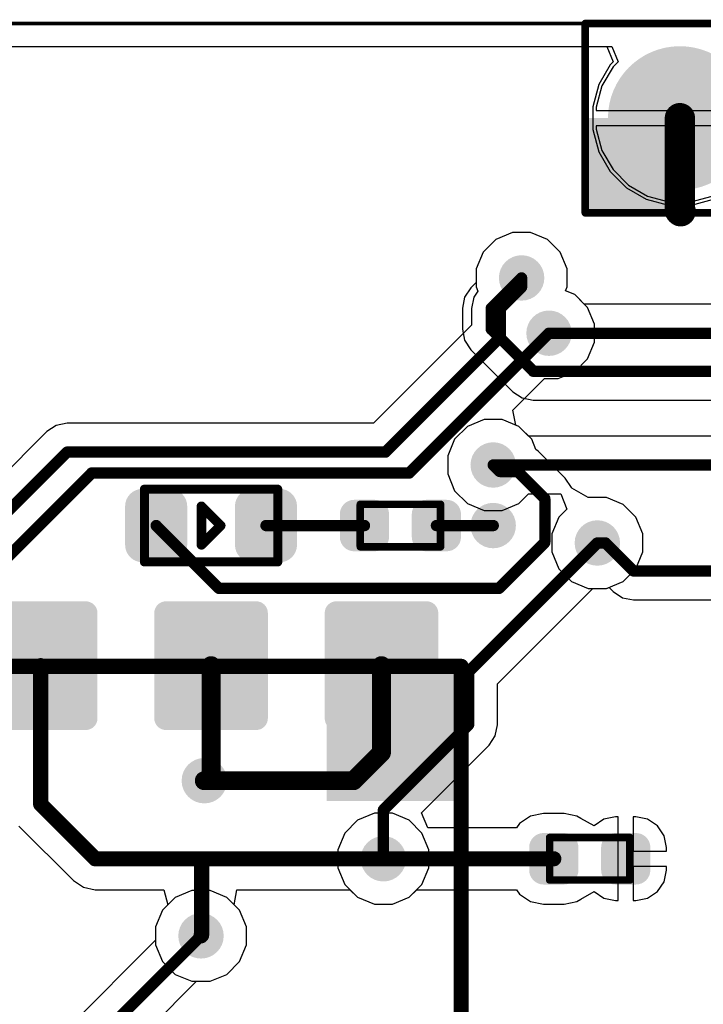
# Model space of a CAD drawing. Header units: inches. Extents: x 0 to 41, y 0 to 25.4.
# Tile 4 of 16: x 8 to 17, y 12.4 to 25.4. Entities that reach past the tile are written whole.
import ezdxf

# ---------------------------------------------------------------- set-up
doc = ezdxf.new("R2010")
doc.units = ezdxf.units.IN
for name, color, linetype in [('Board', 56, 'Continuous'), ('BOTTOM', 5, 'Continuous'), ('Bottom Solder', 6, 'Continuous'), ('Pad Holes', 156, 'Continuous'), ('TOP', 1, 'Continuous'), ('Top Assembly', 56, 'Continuous'), ('Top Solder', 216, 'Continuous'), ('Via Holes', 16, 'Continuous')]:
    doc.layers.add(name, color=color, linetype=linetype)

# ---------------------------------------------------------------- blocks, each defined once
blk = doc.blocks.new('RES_0402_3764')
at = {"layer": 'TOP'}
h = blk.add_hatch(color=1, dxfattribs=at)
edge = h.paths.add_edge_path()
edge.add_arc((-0.34, -0.15), 0.14, 270, 360)
edge.add_line((-0.2, -0.15), (-0.2, 0.15))
edge.add_arc((-0.34, 0.15), 0.14, 0, 90)
edge.add_line((-0.34, 0.29), (-0.61, 0.29))
edge.add_arc((-0.61, 0.15), 0.14, 90, 180)
edge.add_line((-0.75, 0.15), (-0.75, -0.15))
edge.add_arc((-0.61, -0.15), 0.14, 180, 270)
edge.add_line((-0.61, -0.29), (-0.34, -0.29))
h = blk.add_hatch(color=1, dxfattribs=at)
edge = h.paths.add_edge_path()
edge.add_arc((0.34, 0.15), 0.14, 90, 180)
edge.add_line((0.2, 0.15), (0.2, -0.15))
edge.add_arc((0.34, -0.15), 0.14, 180, 270)
edge.add_line((0.34, -0.29), (0.61, -0.29))
edge.add_arc((0.61, -0.15), 0.14, 270, 360)
edge.add_line((0.75, -0.15), (0.75, 0.15))
edge.add_arc((0.61, 0.15), 0.14, 0, 90)
edge.add_line((0.61, 0.29), (0.34, 0.29))
at = {"layer": 'Top Solder'}
h = blk.add_hatch(color=216, dxfattribs=at)
edge = h.paths.add_edge_path()
edge.add_arc((-0.34, -0.15), 0.19, 270, 360)
edge.add_line((-0.15, -0.15), (-0.15, 0.15))
edge.add_arc((-0.34, 0.15), 0.19, 0, 90)
edge.add_line((-0.34, 0.34), (-0.61, 0.34))
edge.add_arc((-0.61, 0.15), 0.19, 90, 180)
edge.add_line((-0.8, 0.15), (-0.8, -0.15))
edge.add_arc((-0.61, -0.15), 0.19, 180, 270)
edge.add_line((-0.61, -0.34), (-0.34, -0.34))
h = blk.add_hatch(color=216, dxfattribs=at)
edge = h.paths.add_edge_path()
edge.add_arc((0.34, 0.15), 0.19, 90, 180)
edge.add_line((0.15, 0.15), (0.15, -0.15))
edge.add_arc((0.34, -0.15), 0.19, 180, 270)
edge.add_line((0.34, -0.34), (0.61, -0.34))
edge.add_arc((0.61, -0.15), 0.19, 270, 360)
edge.add_line((0.8, -0.15), (0.8, 0.15))
edge.add_arc((0.61, 0.15), 0.19, 0, 90)
edge.add_line((0.61, 0.34), (0.34, 0.34))
at = {"layer": 'Top Assembly', "const_width": 0.1}
for points in [[(-0.53, -0.28), (-0.53, 0.28)], [(-0.53, 0.28), (0.53, 0.28)], [(0.53, -0.28), (0.53, 0.28)], [(-0.53, -0.28), (0.53, -0.28)]]:
    blk.add_lwpolyline(points, dxfattribs=at)
at = {"layer": 'Top Assembly', "const_width": 0.05}
for points in [[(-0.555, 0.28, 1), (-0.505, 0.28, 1)], [(-0.555, 0.28, 1), (-0.505, 0.28, 1)], [(0.505, 0.28, 1), (0.555, 0.28, 1)], [(0.505, 0.28, 1), (0.555, 0.28, 1)], [(-0.555, -0.28, 1), (-0.505, -0.28, 1)], [(-0.555, -0.28, 1), (-0.505, -0.28, 1)], [(0.505, -0.28, 1), (0.555, -0.28, 1)], [(0.505, -0.28, 1), (0.555, -0.28, 1)]]:
    blk.add_lwpolyline(points, format="xyb", close=True, dxfattribs=at)
blk = doc.blocks.new('PIN_HEADER_2_54___VERT__1_4POS_F_________1_3800')
at = {"layer": 'BOTTOM'}
h = blk.add_hatch(color=5, dxfattribs=at)
edge = h.paths.add_edge_path()
edge.add_arc((-3.81, 0), 0.85, 0, 360)
h = blk.add_hatch(color=5, dxfattribs=at)
edge = h.paths.add_edge_path()
edge.add_arc((-1.27, 0), 0.85, 0, 360)
h = blk.add_hatch(color=5, dxfattribs=at)
edge = h.paths.add_edge_path()
edge.add_arc((1.27, 0), 0.85, 0, 360)
h = blk.add_hatch(color=5, dxfattribs=at)
edge = h.paths.add_edge_path()
edge.add_arc((3.81, 0), 0.85, 0, 360)
at = {"layer": 'Bottom Solder'}
h = blk.add_hatch(color=6, dxfattribs=at)
edge = h.paths.add_edge_path()
edge.add_arc((-3.81, 0), 0.95, 0, 360)
h = blk.add_hatch(color=6, dxfattribs=at)
edge = h.paths.add_edge_path()
edge.add_arc((-1.27, 0), 0.95, 0, 360)
h = blk.add_hatch(color=6, dxfattribs=at)
edge = h.paths.add_edge_path()
edge.add_arc((1.27, 0), 0.95, 0, 360)
h = blk.add_hatch(color=6, dxfattribs=at)
edge = h.paths.add_edge_path()
edge.add_arc((3.81, 0), 0.95, 0, 360)
at = {"layer": 'Pad Holes'}
h = blk.add_hatch(color=7, dxfattribs=at)
edge = h.paths.add_edge_path()
edge.add_arc((-3.81, 0), 0.5, 0, 360)
h = blk.add_hatch(color=7, dxfattribs=at)
edge = h.paths.add_edge_path()
edge.add_arc((-1.27, 0), 0.5, 0, 360)
h = blk.add_hatch(color=7, dxfattribs=at)
edge = h.paths.add_edge_path()
edge.add_arc((1.27, 0), 0.5, 0, 360)
h = blk.add_hatch(color=7, dxfattribs=at)
edge = h.paths.add_edge_path()
edge.add_arc((3.81, 0), 0.5, 0, 360)
at = {"layer": 'TOP'}
h = blk.add_hatch(color=1, dxfattribs=at)
edge = h.paths.add_edge_path()
edge.add_arc((-3.81, 0), 0.85, 0, 360)
h = blk.add_hatch(color=1, dxfattribs=at)
edge = h.paths.add_edge_path()
edge.add_arc((-1.27, 0), 0.85, 0, 360)
h = blk.add_hatch(color=1, dxfattribs=at)
edge = h.paths.add_edge_path()
edge.add_arc((1.27, 0), 0.85, 0, 360)
h = blk.add_hatch(color=1, dxfattribs=at)
edge = h.paths.add_edge_path()
edge.add_arc((3.81, 0), 0.85, 0, 360)
at = {"layer": 'Top Assembly'}
blk.add_hatch(color=56, dxfattribs=at).paths.add_polyline_path([(-5.06, -1.25), (-3.81, -1.25), (-3.81, 0), (-5.06, 0)])
at = {"layer": 'Top Solder'}
h = blk.add_hatch(color=216, dxfattribs=at)
edge = h.paths.add_edge_path()
edge.add_arc((-3.81, 0), 0.95, 0, 360)
h = blk.add_hatch(color=216, dxfattribs=at)
edge = h.paths.add_edge_path()
edge.add_arc((-1.27, 0), 0.95, 0, 360)
h = blk.add_hatch(color=216, dxfattribs=at)
edge = h.paths.add_edge_path()
edge.add_arc((1.27, 0), 0.95, 0, 360)
h = blk.add_hatch(color=216, dxfattribs=at)
edge = h.paths.add_edge_path()
edge.add_arc((3.81, 0), 0.95, 0, 360)
at = {"layer": 'Top Assembly', "const_width": 0.1}
for points in [[(-5.06, -1.25), (-5.06, 1.25)], [(-5.06, 1.25), (5.06, 1.25)], [(5.06, -1.25), (5.06, 1.25)], [(-5.06, -1.25), (5.06, -1.25)]]:
    blk.add_lwpolyline(points, dxfattribs=at)
at = {"layer": 'Top Assembly', "const_width": 0.05}
for points in [[(-5.085, 1.25, 1), (-5.035, 1.25, 1)], [(-5.085, 1.25, 1), (-5.035, 1.25, 1)], [(5.035, 1.25, 1), (5.085, 1.25, 1)], [(5.035, 1.25, 1), (5.085, 1.25, 1)], [(-5.085, -1.25, 1), (-5.035, -1.25, 1)], [(-5.085, -1.25, 1), (-5.035, -1.25, 1)], [(5.035, -1.25, 1), (5.085, -1.25, 1)], [(5.035, -1.25, 1), (5.085, -1.25, 1)]]:
    blk.add_lwpolyline(points, format="xyb", close=True, dxfattribs=at)
blk = doc.blocks.new('RES_0402_3804')
at = {"layer": 'TOP'}
h = blk.add_hatch(color=1, dxfattribs=at)
edge = h.paths.add_edge_path()
edge.add_arc((-0.34, -0.15), 0.14, 270, 360)
edge.add_line((-0.2, -0.15), (-0.2, 0.15))
edge.add_arc((-0.34, 0.15), 0.14, 0, 90)
edge.add_line((-0.34, 0.29), (-0.61, 0.29))
edge.add_arc((-0.61, 0.15), 0.14, 90, 180)
edge.add_line((-0.75, 0.15), (-0.75, -0.15))
edge.add_arc((-0.61, -0.15), 0.14, 180, 270)
edge.add_line((-0.61, -0.29), (-0.34, -0.29))
h = blk.add_hatch(color=1, dxfattribs=at)
edge = h.paths.add_edge_path()
edge.add_arc((0.34, 0.15), 0.14, 90, 180)
edge.add_line((0.2, 0.15), (0.2, -0.15))
edge.add_arc((0.34, -0.15), 0.14, 180, 270)
edge.add_line((0.34, -0.29), (0.61, -0.29))
edge.add_arc((0.61, -0.15), 0.14, 270, 360)
edge.add_line((0.75, -0.15), (0.75, 0.15))
edge.add_arc((0.61, 0.15), 0.14, 0, 90)
edge.add_line((0.61, 0.29), (0.34, 0.29))
at = {"layer": 'Top Solder'}
h = blk.add_hatch(color=216, dxfattribs=at)
edge = h.paths.add_edge_path()
edge.add_arc((-0.34, -0.15), 0.19, 270, 360)
edge.add_line((-0.15, -0.15), (-0.15, 0.15))
edge.add_arc((-0.34, 0.15), 0.19, 0, 90)
edge.add_line((-0.34, 0.34), (-0.61, 0.34))
edge.add_arc((-0.61, 0.15), 0.19, 90, 180)
edge.add_line((-0.8, 0.15), (-0.8, -0.15))
edge.add_arc((-0.61, -0.15), 0.19, 180, 270)
edge.add_line((-0.61, -0.34), (-0.34, -0.34))
h = blk.add_hatch(color=216, dxfattribs=at)
edge = h.paths.add_edge_path()
edge.add_arc((0.34, 0.15), 0.19, 90, 180)
edge.add_line((0.15, 0.15), (0.15, -0.15))
edge.add_arc((0.34, -0.15), 0.19, 180, 270)
edge.add_line((0.34, -0.34), (0.61, -0.34))
edge.add_arc((0.61, -0.15), 0.19, 270, 360)
edge.add_line((0.8, -0.15), (0.8, 0.15))
edge.add_arc((0.61, 0.15), 0.19, 0, 90)
edge.add_line((0.61, 0.34), (0.34, 0.34))
at = {"layer": 'Top Assembly', "const_width": 0.1}
for points in [[(0.53, 0.28), (-0.53, 0.28)], [(-0.53, 0.28), (-0.53, -0.28)], [(0.53, 0.28), (0.53, -0.28)], [(0.53, -0.28), (-0.53, -0.28)]]:
    blk.add_lwpolyline(points, dxfattribs=at)
at = {"layer": 'Top Assembly', "const_width": 0.05}
for points in [[(-0.555, 0.28, 1), (-0.505, 0.28, 1)], [(-0.555, 0.28, 1), (-0.505, 0.28, 1)], [(0.505, 0.28, 1), (0.555, 0.28, 1)], [(0.505, 0.28, 1), (0.555, 0.28, 1)], [(-0.555, -0.28, 1), (-0.505, -0.28, 1)], [(-0.555, -0.28, 1), (-0.505, -0.28, 1)], [(0.505, -0.28, 1), (0.555, -0.28, 1)], [(0.505, -0.28, 1), (0.555, -0.28, 1)]]:
    blk.add_lwpolyline(points, format="xyb", close=True, dxfattribs=at)
blk = doc.blocks.new('LEDC1608X80N_AK_3805')
at = {"layer": 'TOP'}
h = blk.add_hatch(color=1, dxfattribs=at)
edge = h.paths.add_edge_path()
edge.add_arc((-0.545, -0.255), 0.18, 270, 360)
edge.add_line((-0.365, -0.255), (-0.365, 0.255))
edge.add_arc((-0.545, 0.255), 0.18, 0, 90)
edge.add_line((-0.545, 0.435), (-0.905, 0.435))
edge.add_arc((-0.905, 0.255), 0.18, 90, 180)
edge.add_line((-1.085, 0.255), (-1.085, -0.255))
edge.add_arc((-0.905, -0.255), 0.18, 180, 270)
edge.add_line((-0.905, -0.435), (-0.545, -0.435))
h = blk.add_hatch(color=1, dxfattribs=at)
edge = h.paths.add_edge_path()
edge.add_arc((0.545, 0.255), 0.18, 90, 180)
edge.add_line((0.365, 0.255), (0.365, -0.255))
edge.add_arc((0.545, -0.255), 0.18, 180, 270)
edge.add_line((0.545, -0.435), (0.905, -0.435))
edge.add_arc((0.905, -0.255), 0.18, 270, 360)
edge.add_line((1.085, -0.255), (1.085, 0.255))
edge.add_arc((0.905, 0.255), 0.18, 0, 90)
edge.add_line((0.905, 0.435), (0.545, 0.435))
at = {"layer": 'Top Solder'}
h = blk.add_hatch(color=216, dxfattribs=at)
edge = h.paths.add_edge_path()
edge.add_arc((-0.545, -0.255), 0.23, 270, 360)
edge.add_line((-0.315, -0.255), (-0.315, 0.255))
edge.add_arc((-0.545, 0.255), 0.23, 0, 90)
edge.add_line((-0.545, 0.485), (-0.905, 0.485))
edge.add_arc((-0.905, 0.255), 0.23, 90, 180)
edge.add_line((-1.135, 0.255), (-1.135, -0.255))
edge.add_arc((-0.905, -0.255), 0.23, 180, 270)
edge.add_line((-0.905, -0.485), (-0.545, -0.485))
h = blk.add_hatch(color=216, dxfattribs=at)
edge = h.paths.add_edge_path()
edge.add_arc((0.545, 0.255), 0.23, 90, 180)
edge.add_line((0.315, 0.255), (0.315, -0.255))
edge.add_arc((0.545, -0.255), 0.23, 180, 270)
edge.add_line((0.545, -0.485), (0.905, -0.485))
edge.add_arc((0.905, -0.255), 0.23, 270, 360)
edge.add_line((1.135, -0.255), (1.135, 0.255))
edge.add_arc((0.905, 0.255), 0.23, 0, 90)
edge.add_line((0.905, 0.485), (0.545, 0.485))
at = {"layer": 'Top Assembly'}
for points, const_width in [([(-0.88, 0.48), (-0.88, -0.48)], 0.12), ([(0.88, 0.48), (-0.88, 0.48)], 0.12), ([(0.88, 0.48), (0.88, -0.48)], 0.12), ([(0.127, 0.254), (-0.127, 0)], 0.127), ([(0.127, 0.254), (0.127, -0.254)], 0.127), ([(0.127, -0.254), (-0.127, 0)], 0.127), ([(0.88, -0.48), (-0.88, -0.48)], 0.12)]:
    blk.add_lwpolyline(points, dxfattribs=dict(at, const_width=const_width))
for points, const_width in [([(-0.91, 0.48, 1), (-0.85, 0.48, 1)], 0.06), ([(-0.91, 0.48, 1), (-0.85, 0.48, 1)], 0.06), ([(0.85, 0.48, 1), (0.91, 0.48, 1)], 0.06), ([(0.85, 0.48, 1), (0.91, 0.48, 1)], 0.06), ([(0.095, 0.254, 1), (0.159, 0.254, 1)], 0.0635), ([(0.095, 0.254, 1), (0.159, 0.254, 1)], 0.0635), ([(-0.159, 0, 1), (-0.095, 0, 1)], 0.0635), ([(-0.159, 0, 1), (-0.095, 0, 1)], 0.0635), ([(0.095, -0.254, 1), (0.159, -0.254, 1)], 0.0635), ([(0.095, -0.254, 1), (0.159, -0.254, 1)], 0.0635), ([(-0.91, -0.48, 1), (-0.85, -0.48, 1)], 0.06), ([(-0.91, -0.48, 1), (-0.85, -0.48, 1)], 0.06), ([(0.85, -0.48, 1), (0.91, -0.48, 1)], 0.06), ([(0.85, -0.48, 1), (0.91, -0.48, 1)], 0.06)]:
    blk.add_lwpolyline(points, format="xyb", close=True, dxfattribs=dict(at, const_width=const_width))
blk = doc.blocks.new('TS42_3806')
at = {"layer": 'TOP'}
h = blk.add_hatch(color=1, dxfattribs=at)
edge = h.paths.add_edge_path()
edge.add_arc((-3.505, 1.655), 0.105, 270, 360)
edge.add_line((-3.4, 1.655), (-3.4, 2.845))
edge.add_arc((-3.505, 2.845), 0.105, 0, 90)
edge.add_line((-3.505, 2.95), (-4.895, 2.95))
edge.add_arc((-4.895, 2.845), 0.105, 90, 180)
edge.add_line((-5, 2.845), (-5, 1.655))
edge.add_arc((-4.895, 1.655), 0.105, 180, 270)
edge.add_line((-4.895, 1.55), (-3.505, 1.55))
h = blk.add_hatch(color=1, dxfattribs=at)
edge = h.paths.add_edge_path()
edge.add_arc((4.895, 1.655), 0.105, 270, 360)
edge.add_line((5, 1.655), (5, 2.845))
edge.add_arc((4.895, 2.845), 0.105, 0, 90)
edge.add_line((4.895, 2.95), (3.505, 2.95))
edge.add_arc((3.505, 2.845), 0.105, 90, 180)
edge.add_line((3.4, 2.845), (3.4, 1.655))
edge.add_arc((3.505, 1.655), 0.105, 180, 270)
edge.add_line((3.505, 1.55), (4.895, 1.55))
h = blk.add_hatch(color=1, dxfattribs=at)
edge = h.paths.add_edge_path()
edge.add_arc((4.895, -0.595), 0.105, 270, 360)
edge.add_line((5, -0.595), (5, 0.595))
edge.add_arc((4.895, 0.595), 0.105, 0, 90)
edge.add_line((4.895, 0.7), (3.505, 0.7))
edge.add_arc((3.505, 0.595), 0.105, 90, 180)
edge.add_line((3.4, 0.595), (3.4, -0.595))
edge.add_arc((3.505, -0.595), 0.105, 180, 270)
edge.add_line((3.505, -0.7), (4.895, -0.7))
h = blk.add_hatch(color=1, dxfattribs=at)
edge = h.paths.add_edge_path()
edge.add_arc((-3.505, -2.845), 0.105, 270, 360)
edge.add_line((-3.4, -2.845), (-3.4, -1.655))
edge.add_arc((-3.505, -1.655), 0.105, 0, 90)
edge.add_line((-3.505, -1.55), (-4.895, -1.55))
edge.add_arc((-4.895, -1.655), 0.105, 90, 180)
edge.add_line((-5, -1.655), (-5, -2.845))
edge.add_arc((-4.895, -2.845), 0.105, 180, 270)
edge.add_line((-4.895, -2.95), (-3.505, -2.95))
h = blk.add_hatch(color=1, dxfattribs=at)
edge = h.paths.add_edge_path()
edge.add_arc((4.895, -2.845), 0.105, 270, 360)
edge.add_line((5, -2.845), (5, -1.655))
edge.add_arc((4.895, -1.655), 0.105, 0, 90)
edge.add_line((4.895, -1.55), (3.505, -1.55))
edge.add_arc((3.505, -1.655), 0.105, 90, 180)
edge.add_line((3.4, -1.655), (3.4, -2.845))
edge.add_arc((3.505, -2.845), 0.105, 180, 270)
edge.add_line((3.505, -2.95), (4.895, -2.95))
at = {"layer": 'Top Assembly'}
blk.add_hatch(color=56, dxfattribs=at).paths.add_polyline_path([(2.412, -3.302), (4.19, -3.302), (4.19, -1.524), (2.412, -1.524)])
at = {"layer": 'Top Solder'}
h = blk.add_hatch(color=216, dxfattribs=at)
edge = h.paths.add_edge_path()
edge.add_arc((-3.505, 1.655), 0.155, 270, 360)
edge.add_line((-3.35, 1.655), (-3.35, 2.845))
edge.add_arc((-3.505, 2.845), 0.155, 0, 90)
edge.add_line((-3.505, 3), (-4.895, 3))
edge.add_arc((-4.895, 2.845), 0.155, 90, 180)
edge.add_line((-5.05, 2.845), (-5.05, 1.655))
edge.add_arc((-4.895, 1.655), 0.155, 180, 270)
edge.add_line((-4.895, 1.5), (-3.505, 1.5))
h = blk.add_hatch(color=216, dxfattribs=at)
edge = h.paths.add_edge_path()
edge.add_arc((4.895, 1.655), 0.155, 270, 360)
edge.add_line((5.05, 1.655), (5.05, 2.845))
edge.add_arc((4.895, 2.845), 0.155, 0, 90)
edge.add_line((4.895, 3), (3.505, 3))
edge.add_arc((3.505, 2.845), 0.155, 90, 180)
edge.add_line((3.35, 2.845), (3.35, 1.655))
edge.add_arc((3.505, 1.655), 0.155, 180, 270)
edge.add_line((3.505, 1.5), (4.895, 1.5))
h = blk.add_hatch(color=216, dxfattribs=at)
edge = h.paths.add_edge_path()
edge.add_arc((4.895, -0.595), 0.155, 270, 360)
edge.add_line((5.05, -0.595), (5.05, 0.595))
edge.add_arc((4.895, 0.595), 0.155, 0, 90)
edge.add_line((4.895, 0.75), (3.505, 0.75))
edge.add_arc((3.505, 0.595), 0.155, 90, 180)
edge.add_line((3.35, 0.595), (3.35, -0.595))
edge.add_arc((3.505, -0.595), 0.155, 180, 270)
edge.add_line((3.505, -0.75), (4.895, -0.75))
h = blk.add_hatch(color=216, dxfattribs=at)
edge = h.paths.add_edge_path()
edge.add_arc((-3.505, -2.845), 0.155, 270, 360)
edge.add_line((-3.35, -2.845), (-3.35, -1.655))
edge.add_arc((-3.505, -1.655), 0.155, 0, 90)
edge.add_line((-3.505, -1.5), (-4.895, -1.5))
edge.add_arc((-4.895, -1.655), 0.155, 90, 180)
edge.add_line((-5.05, -1.655), (-5.05, -2.845))
edge.add_arc((-4.895, -2.845), 0.155, 180, 270)
edge.add_line((-4.895, -3), (-3.505, -3))
h = blk.add_hatch(color=216, dxfattribs=at)
edge = h.paths.add_edge_path()
edge.add_arc((4.895, -2.845), 0.155, 270, 360)
edge.add_line((5.05, -2.845), (5.05, -1.655))
edge.add_arc((4.895, -1.655), 0.155, 0, 90)
edge.add_line((4.895, -1.5), (3.505, -1.5))
edge.add_arc((3.505, -1.655), 0.155, 90, 180)
edge.add_line((3.35, -1.655), (3.35, -2.845))
edge.add_arc((3.505, -2.845), 0.155, 180, 270)
edge.add_line((3.505, -3), (4.895, -3))
at = {"layer": 'Top Assembly', "const_width": 0.2}
for points in [[(-4.191, 3.302), (4.191, 3.302)], [(-4.191, 3.302), (-4.191, -3.302)], [(4.191, 3.302), (4.191, -3.302)], [(-4.191, -3.302), (4.191, -3.302)]]:
    blk.add_lwpolyline(points, dxfattribs=at)
at = {"layer": 'Top Assembly', "const_width": 0.1}
for points in [[(-4.241, 3.302, 1), (-4.141, 3.302, 1)], [(-4.241, 3.302, 1), (-4.141, 3.302, 1)], [(4.141, 3.302, 1), (4.241, 3.302, 1)], [(4.141, 3.302, 1), (4.241, 3.302, 1)], [(-4.241, -3.302, 1), (-4.141, -3.302, 1)], [(-4.241, -3.302, 1), (-4.141, -3.302, 1)], [(4.141, -3.302, 1), (4.241, -3.302, 1)], [(4.141, -3.302, 1), (4.241, -3.302, 1)]]:
    blk.add_lwpolyline(points, format="xyb", close=True, dxfattribs=at)

msp = doc.modelspace()

# ---------------------------------------------------------------- hatches: boundary and pattern name
at = {"layer": 'BOTTOM'}
h = msp.add_hatch(color=5, dxfattribs=at)
edge = h.paths.add_edge_path()
edge.add_arc((14.6, 22), 0.3, 0, 360)
h = msp.add_hatch(color=5, dxfattribs=at)
edge = h.paths.add_edge_path()
edge.add_arc((14.962, 21.27), 0.3, 0, 360)
h = msp.add_hatch(color=5, dxfattribs=at)
edge = h.paths.add_edge_path()
edge.add_arc((14.225, 19.53), 0.3, 0, 360)
h = msp.add_hatch(color=5, dxfattribs=at)
edge = h.paths.add_edge_path()
edge.add_arc((14.225, 18.73), 0.3, 0, 360)
h = msp.add_hatch(color=5, dxfattribs=at)
edge = h.paths.add_edge_path()
edge.add_arc((15.6, 18.5), 0.3, 0, 360)
h = msp.add_hatch(color=5, dxfattribs=at)
edge = h.paths.add_edge_path()
edge.add_arc((10.411, 15.361), 0.3, 0, 360)
h = msp.add_hatch(color=5, dxfattribs=at)
edge = h.paths.add_edge_path()
edge.add_arc((12.775, 14.33), 0.3, 0, 360)
h = msp.add_hatch(color=5, dxfattribs=at)
edge = h.paths.add_edge_path()
edge.add_arc((10.367, 13.312), 0.3, 0, 360)
at = {"layer": 'TOP'}
h = msp.add_hatch(color=1, dxfattribs=at)
edge = h.paths.add_edge_path()
edge.add_arc((14.6, 22), 0.3, 0, 360)
h = msp.add_hatch(color=1, dxfattribs=at)
edge = h.paths.add_edge_path()
edge.add_arc((14.962, 21.27), 0.3, 0, 360)
h = msp.add_hatch(color=1, dxfattribs=at)
edge = h.paths.add_edge_path()
edge.add_arc((14.225, 19.53), 0.3, 0, 360)
h = msp.add_hatch(color=1, dxfattribs=at)
edge = h.paths.add_edge_path()
edge.add_arc((14.225, 18.73), 0.3, 0, 360)
h = msp.add_hatch(color=1, dxfattribs=at)
edge = h.paths.add_edge_path()
edge.add_arc((15.6, 18.5), 0.3, 0, 360)
h = msp.add_hatch(color=1, dxfattribs=at)
edge = h.paths.add_edge_path()
edge.add_arc((10.411, 15.361), 0.3, 0, 360)
h = msp.add_hatch(color=1, dxfattribs=at)
edge = h.paths.add_edge_path()
edge.add_arc((12.775, 14.33), 0.3, 0, 360)
h = msp.add_hatch(color=1, dxfattribs=at)
edge = h.paths.add_edge_path()
edge.add_arc((10.367, 13.312), 0.3, 0, 360)
at = {"layer": 'Via Holes'}
h = msp.add_hatch(color=7, dxfattribs=at)
edge = h.paths.add_edge_path()
edge.add_arc((14.6, 22), 0.15, 0, 360)
h = msp.add_hatch(color=7, dxfattribs=at)
edge = h.paths.add_edge_path()
edge.add_arc((14.962, 21.27), 0.15, 0, 360)
h = msp.add_hatch(color=7, dxfattribs=at)
edge = h.paths.add_edge_path()
edge.add_arc((14.225, 19.53), 0.15, 0, 360)
h = msp.add_hatch(color=7, dxfattribs=at)
edge = h.paths.add_edge_path()
edge.add_arc((14.225, 18.73), 0.15, 0, 360)
h = msp.add_hatch(color=7, dxfattribs=at)
edge = h.paths.add_edge_path()
edge.add_arc((15.6, 18.5), 0.15, 0, 360)
h = msp.add_hatch(color=7, dxfattribs=at)
edge = h.paths.add_edge_path()
edge.add_arc((10.411, 15.361), 0.15, 0, 360)
h = msp.add_hatch(color=7, dxfattribs=at)
edge = h.paths.add_edge_path()
edge.add_arc((12.775, 14.33), 0.15, 0, 360)
h = msp.add_hatch(color=7, dxfattribs=at)
edge = h.paths.add_edge_path()
edge.add_arc((10.367, 13.312), 0.15, 0, 360)

# ---------------------------------------------------------------- linework, layer by layer
at = {"layer": 'Board', "const_width": 0.05}
msp.add_lwpolyline([(4.5, 25.36), (36.5, 25.36)], dxfattribs=at)
at = {"layer": 'BOTTOM'}
for p, q in [((4.5, 25.054), (15.79, 25.054)), ((15.79, 25.054), (15.873, 24.854)), ((15.873, 24.854), (15.807, 24.788)), ((15.807, 24.788), (15.661, 24.536)), ((15.661, 24.536), (15.586, 24.255)), ((15.586, 24.255), (15.586, 24.21)), ((15.586, 24.21), (17.794, 24.21)), ((16.59, 24.01), (15.586, 24.01)), ((15.586, 24.01), (15.586, 23.965)), ((15.586, 23.965), (15.661, 23.684)), ((16.59, 23.006), (16.59, 24.01)), ((17.794, 24.01), (16.79, 24.01)), ((16.79, 24.01), (16.79, 23.006)), ((15.661, 23.684), (15.807, 23.432)), ((15.807, 23.432), (16.012, 23.227)), ((16.012, 23.227), (16.264, 23.081)), ((16.264, 23.081), (16.545, 23.006)), ((16.835, 23.006), (17.116, 23.081)), ((16.545, 23.006), (16.59, 23.006)), ((16.79, 23.006), (16.835, 23.006)), ((14.26, 22.509), (14.091, 22.34)), ((14.481, 22.6), (14.26, 22.509)), ((14.719, 22.6), (14.481, 22.6)), ((14.94, 22.509), (14.719, 22.6)), ((15.109, 22.34), (14.94, 22.509)), ((14.091, 22.34), (14, 22.119)), ((15.2, 22.119), (15.109, 22.34)), ((14, 22.119), (14, 21.941)), ((15.2, 21.881), (15.2, 22.119)), ((13.93, 21.87), (13.847, 21.746)), ((14, 21.941), (13.93, 21.87)), ((15.179, 21.83), (15.2, 21.881)), ((13.847, 21.746), (13.818, 21.6)), ((15.301, 21.779), (15.179, 21.83)), ((15.428, 21.653), (15.301, 21.779)), ((13.818, 21.6), (13.818, 21.322)), ((19.212, 21.653), (15.428, 21.653)), ((13.818, 21.322), (13.847, 21.176)), ((13.847, 21.176), (13.93, 21.052)), ((13.93, 21.052), (14.483, 20.498)), ((14.483, 20.498), (14.607, 20.415)), ((14.607, 20.415), (14.754, 20.386)), ((14.754, 20.386), (19.918, 20.386)), ((13.885, 20.039), (13.716, 19.87)), ((14.106, 20.13), (13.885, 20.039)), ((14.344, 20.13), (14.106, 20.13)), ((14.565, 20.039), (14.344, 20.13)), ((14.691, 19.912), (14.565, 20.039)), ((21.167, 19.912), (14.691, 19.912)), ((13.716, 19.87), (13.625, 19.649)), ((13.625, 19.649), (13.625, 19.411)), ((13.625, 19.411), (13.716, 19.19)), ((13.716, 19.19), (13.885, 19.021)), ((14.565, 19.021), (14.691, 19.148)), ((14.691, 19.148), (15.116, 19.148)), ((15.116, 19.148), (15.199, 18.948)), ((13.885, 19.021), (14.106, 18.93)), ((14.344, 18.93), (14.565, 19.021)), ((14.106, 18.93), (14.344, 18.93)), ((15.199, 18.948), (15.091, 18.84)), ((15.091, 18.84), (15, 18.619)), ((15, 18.619), (15, 18.381)), ((15, 18.381), (15.091, 18.16)), ((15.091, 18.16), (15.26, 17.991)), ((15.26, 17.991), (15.481, 17.9)), ((15.481, 17.9), (15.719, 17.9)), ((15.719, 17.9), (15.754, 17.914)), ((15.754, 17.914), (15.808, 17.86)), ((15.808, 17.86), (15.932, 17.777)), ((15.932, 17.777), (16.079, 17.748)), ((16.079, 17.748), (18.946, 17.748)), ((12.435, 14.839), (12.266, 14.67)), ((12.656, 14.93), (12.435, 14.839)), ((12.894, 14.93), (12.656, 14.93)), ((13.115, 14.839), (12.894, 14.93)), ((13.284, 14.67), (13.115, 14.839)), ((12.266, 14.67), (12.175, 14.449)), ((13.375, 14.449), (13.284, 14.67)), ((12.175, 14.449), (12.175, 14.211)), ((13.375, 14.211), (13.375, 14.449)), ((12.175, 14.211), (12.266, 13.99)), ((13.284, 13.99), (13.375, 14.211)), ((12.266, 13.99), (12.435, 13.821)), ((13.115, 13.821), (13.284, 13.99)), ((10.027, 13.82), (9.859, 13.652)), ((10.248, 13.912), (10.027, 13.82)), ((10.487, 13.912), (10.248, 13.912)), ((10.707, 13.82), (10.487, 13.912)), ((10.876, 13.652), (10.707, 13.82)), ((12.435, 13.821), (12.656, 13.73)), ((12.894, 13.73), (13.115, 13.821)), ((12.656, 13.73), (12.894, 13.73)), ((9.859, 13.652), (9.767, 13.431)), ((10.967, 13.431), (10.876, 13.652)), ((9.767, 13.431), (9.767, 13.253)), ((10.967, 13.192), (10.967, 13.431)), ((9.767, 13.253), (7.984, 11.47)), ((10.876, 12.972), (10.967, 13.192)), ((10.707, 12.803), (10.876, 12.972)), ((10.487, 12.712), (10.707, 12.803)), ((8.637, 11.041), (10.308, 12.712)), ((10.308, 12.712), (10.487, 12.712))]:
    msp.add_line(p, q, dxfattribs=at)
for points, const_width in [([(16.69, 22.89), (16.69, 24.11)], 0.4), ([(16.69, 22.89), (16.7, 22.88)], 0.4), ([(14.2, 21.6), (14.6, 22)], 0.15), ([(14.2, 21.322), (14.2, 21.6)], 0.15), ([(14.2, 21.322), (14.754, 20.768)], 0.15), ([(14.962, 21.27), (19.37, 21.27)], 0.15), ([(14.754, 20.768), (19.918, 20.768)], 0.15), ([(14.225, 19.53), (21.325, 19.53)], 0.15), ([(15.6, 18.5), (15.709, 18.5)], 0.15), ([(15.709, 18.5), (16.079, 18.13)], 0.15), ([(16.079, 18.13), (19.425, 18.13)], 0.15), ([(8.255, 11.199), (10.367, 13.312)], 0.15)]:
    msp.add_lwpolyline(points, dxfattribs=dict(at, const_width=const_width))
for points, const_width in [([(16.59, 24.11, 1), (16.79, 24.11, 1)], 0.2), ([(16.59, 22.89, 1), (16.79, 22.89, 1)], 0.2), ([(16.59, 22.89, 1), (16.79, 22.89, 1)], 0.2), ([(16.6, 22.88, 1), (16.8, 22.88, 1)], 0.2), ([(14.562, 22, 1), (14.637, 22, 1)], 0.075), ([(14.162, 21.6, 1), (14.238, 21.6, 1)], 0.075), ([(14.162, 21.6, 1), (14.238, 21.6, 1)], 0.075), ([(14.162, 21.322, 1), (14.238, 21.322, 1)], 0.075), ([(14.162, 21.322, 1), (14.238, 21.322, 1)], 0.075), ([(14.924, 21.27, 1), (14.999, 21.27, 1)], 0.075), ([(14.716, 20.768, 1), (14.791, 20.768, 1)], 0.075), ([(14.716, 20.768, 1), (14.791, 20.768, 1)], 0.075), ([(14.188, 19.53, 1), (14.263, 19.53, 1)], 0.075), ([(15.562, 18.5, 1), (15.637, 18.5, 1)], 0.075), ([(15.671, 18.5, 1), (15.746, 18.5, 1)], 0.075), ([(15.671, 18.5, 1), (15.746, 18.5, 1)], 0.075), ([(16.041, 18.13, 1), (16.116, 18.13, 1)], 0.075), ([(16.041, 18.13, 1), (16.116, 18.13, 1)], 0.075), ([(10.33, 13.312, 1), (10.405, 13.312, 1)], 0.075)]:
    msp.add_lwpolyline(points, format="xyb", close=True, dxfattribs=dict(at, const_width=const_width))
at = {"layer": 'TOP'}
for p, q in [((4.5, 25.054), (15.725, 25.054)), ((15.725, 25.054), (15.808, 24.854)), ((15.808, 24.854), (15.77, 24.816)), ((15.77, 24.816), (15.618, 24.554)), ((15.618, 24.554), (15.54, 24.261)), ((15.54, 24.261), (15.54, 23.959)), ((15.54, 23.959), (15.618, 23.666)), ((15.618, 23.666), (15.77, 23.404)), ((15.77, 23.404), (15.984, 23.19)), ((15.984, 23.19), (16.246, 23.038)), ((16.246, 23.038), (16.539, 22.96)), ((16.841, 22.96), (17.134, 23.038)), ((16.539, 22.96), (16.841, 22.96)), ((14.26, 22.509), (14.091, 22.34)), ((14.481, 22.6), (14.26, 22.509)), ((14.719, 22.6), (14.481, 22.6)), ((14.94, 22.509), (14.719, 22.6)), ((15.109, 22.34), (14.94, 22.509)), ((14.091, 22.34), (14, 22.119)), ((15.2, 22.119), (15.109, 22.34)), ((14, 22.119), (14, 21.881)), ((15.2, 21.881), (15.2, 22.119)), ((14, 21.881), (14.023, 21.826)), ((15.179, 21.83), (15.2, 21.881)), ((13.968, 21.744), (13.939, 21.597)), ((14.023, 21.826), (13.968, 21.744)), ((15.301, 21.779), (15.179, 21.83)), ((15.47, 21.61), (15.301, 21.779)), ((13.939, 21.597), (13.939, 21.377)), ((15.562, 21.39), (15.47, 21.61)), ((13.939, 21.377), (12.644, 20.082)), ((15.562, 21.151), (15.562, 21.39)), ((15.47, 20.93), (15.562, 21.151)), ((15.301, 20.762), (15.47, 20.93)), ((15.081, 20.67), (15.301, 20.762)), ((14.484, 20.252), (14.902, 20.67)), ((14.902, 20.67), (15.081, 20.67)), ((14.523, 20.056), (14.484, 20.252)), ((8.454, 20.053), (8.33, 19.97)), ((8.6, 20.082), (8.454, 20.053)), ((12.644, 20.082), (8.6, 20.082)), ((14.565, 20.039), (14.523, 20.056)), ((14.734, 19.87), (14.565, 20.039)), ((8.33, 19.97), (7.236, 18.877)), ((14.79, 19.733), (14.734, 19.87)), ((14.819, 19.714), (14.79, 19.733)), ((15.177, 19.356), (14.819, 19.714)), ((15.26, 19.232), (15.177, 19.356)), ((15.261, 19.226), (15.26, 19.232)), ((15.48, 19.1), (15.261, 19.226)), ((15.481, 19.1), (15.48, 19.1)), ((15.719, 19.1), (15.481, 19.1)), ((15.94, 19.009), (15.719, 19.1)), ((16.109, 18.84), (15.94, 19.009)), ((16.2, 18.619), (16.109, 18.84)), ((16.2, 18.381), (16.2, 18.619)), ((16.109, 18.16), (16.2, 18.381)), ((15.94, 17.991), (16.109, 18.16)), ((15.719, 17.9), (15.94, 17.991)), ((14.282, 16.642), (15.541, 17.9)), ((15.541, 17.9), (15.719, 17.9)), ((14.282, 16.1), (14.282, 16.642)), ((14.253, 15.954), (14.282, 16.1)), ((14.17, 15.83), (14.253, 15.954)), ((13.279, 14.938), (14.17, 15.83)), ((13.361, 14.738), (13.279, 14.938)), ((14.718, 14.894), (14.573, 14.797)), ((14.89, 14.929), (14.718, 14.894)), ((15.16, 14.929), (14.89, 14.929)), ((15.331, 14.894), (15.16, 14.929)), ((15.381, 14.862), (15.331, 14.894)), ((15.556, 14.764), (15.381, 14.862)), ((15.686, 14.851), (15.556, 14.764)), ((15.84, 14.882), (15.686, 14.851)), ((15.875, 14.882), (15.84, 14.882)), ((15.875, 14.33), (15.875, 14.882)), ((16.11, 14.882), (16.075, 14.882)), ((16.075, 14.882), (16.075, 14.43)), ((16.264, 14.851), (16.11, 14.882)), ((16.394, 14.764), (16.264, 14.851)), ((7.962, 14.762), (8.682, 14.042)), ((14.533, 14.738), (13.361, 14.738)), ((14.573, 14.797), (14.533, 14.738)), ((16.481, 14.634), (16.394, 14.764)), ((16.512, 14.48), (16.481, 14.634)), ((16.512, 14.43), (16.512, 14.48)), ((15.875, 13.778), (15.875, 14.33)), ((16.075, 14.43), (16.512, 14.43)), ((16.512, 14.23), (16.075, 14.23)), ((16.075, 14.23), (16.075, 13.778)), ((16.481, 14.026), (16.512, 14.18)), ((16.512, 14.18), (16.512, 14.23)), ((8.682, 14.042), (8.682, 14.042)), ((8.682, 14.042), (8.814, 13.953)), ((8.814, 13.953), (8.97, 13.922)), ((8.97, 13.922), (9.875, 13.922)), ((9.875, 13.922), (9.929, 13.722)), ((10.806, 13.722), (10.838, 13.922)), ((10.838, 13.922), (12.334, 13.922)), ((12.334, 13.922), (12.435, 13.821)), ((13.115, 13.821), (13.216, 13.922)), ((13.216, 13.922), (14.533, 13.922)), ((14.533, 13.922), (14.573, 13.863)), ((16.394, 13.896), (16.481, 14.026)), ((12.435, 13.821), (12.656, 13.73)), ((12.894, 13.73), (13.115, 13.821)), ((14.573, 13.863), (14.718, 13.766)), ((15.331, 13.766), (15.381, 13.798)), ((15.381, 13.798), (15.556, 13.896)), ((15.556, 13.896), (15.686, 13.809)), ((15.686, 13.809), (15.84, 13.778)), ((16.11, 13.778), (16.264, 13.809)), ((16.264, 13.809), (16.394, 13.896)), ((9.929, 13.722), (9.859, 13.652)), ((10.876, 13.652), (10.806, 13.722)), ((12.656, 13.73), (12.894, 13.73)), ((14.718, 13.766), (14.89, 13.731)), ((14.89, 13.731), (15.16, 13.731)), ((15.16, 13.731), (15.331, 13.766)), ((15.84, 13.778), (15.875, 13.778)), ((16.075, 13.778), (16.11, 13.778)), ((9.859, 13.652), (9.767, 13.431)), ((10.967, 13.431), (10.876, 13.652)), ((9.767, 13.431), (9.767, 13.192)), ((10.967, 13.192), (10.967, 13.431)), ((9.767, 13.192), (9.859, 12.972)), ((10.876, 12.972), (10.967, 13.192)), ((9.859, 12.972), (10.027, 12.803)), ((10.707, 12.803), (10.876, 12.972)), ((10.027, 12.803), (10.248, 12.712)), ((10.487, 12.712), (10.707, 12.803)), ((10.248, 12.712), (10.487, 12.712))]:
    msp.add_line(p, q, dxfattribs=at)
for points, const_width in [([(14.6, 21.878), (14.6, 22)], 0.15), ([(14.441, 21.719), (14.6, 21.878)], 0.15), ([(14.321, 21.597), (14.441, 21.717)], 0.15), ([(14.441, 21.717), (14.441, 21.719)], 0.15), ([(14.321, 21.219), (14.321, 21.597)], 0.15), ([(13.114, 19.423), (14.962, 21.27)], 0.15), ([(12.802, 19.7), (14.321, 21.219)], 0.15), ([(6.454, 17.554), (8.6, 19.7)], 0.15), ([(8.6, 19.7), (12.802, 19.7)], 0.15), ([(14.225, 19.53), (14.311, 19.444)], 0.15), ([(14.311, 19.444), (14.549, 19.444)], 0.15), ([(14.549, 19.444), (14.907, 19.086)], 0.15), ([(7.2, 17.7), (8.923, 19.423)], 0.15), ([(8.923, 19.423), (13.114, 19.423)], 0.15), ([(14.907, 18.507), (14.907, 19.086)], 0.15), ([(9.775, 18.73), (10.605, 17.9)], 0.15), ([(11.225, 18.73), (12.525, 18.73)], 0.15), ([(13.475, 18.73), (14.225, 18.73)], 0.15), ([(13.9, 16.8), (15.6, 18.5)], 0.15), ([(14.3, 17.9), (14.907, 18.507)], 0.15), ([(10.605, 17.9), (14.3, 17.9)], 0.15), ([(8.25, 15.05), (8.25, 16.88)], 0.2), ([(10.5, 15.361), (10.5, 16.88)], 0.25), ([(12.75, 15.731), (12.75, 16.88)], 0.25), ([(13.9, 16.1), (13.9, 16.8)], 0.15), ([(12.775, 14.975), (13.9, 16.1)], 0.15), ([(12.379, 15.361), (12.75, 15.731)], 0.25), ([(10.411, 15.361), (10.5, 15.361)], 0.25), ([(10.5, 15.361), (12.379, 15.361)], 0.25), ([(8.25, 15.05), (8.97, 14.33)], 0.2), ([(12.775, 14.33), (12.775, 14.975)], 0.15), ([(8.97, 14.33), (10.375, 14.33)], 0.2), ([(10.375, 13.319), (10.375, 14.33)], 0.2), ([(10.375, 14.33), (12.775, 14.33)], 0.2), ([(12.775, 14.33), (12.775, 14.33)], 0.2), ([(12.775, 14.33), (15.025, 14.33)], 0.2), ([(10.367, 13.312), (10.375, 13.319)], 0.2)]:
    msp.add_lwpolyline(points, dxfattribs=dict(at, const_width=const_width))
for points, const_width in [([(14.562, 22, 1), (14.637, 22, 1)], 0.075), ([(14.562, 21.878, 1), (14.637, 21.878, 1)], 0.075), ([(14.562, 21.878, 1), (14.637, 21.878, 1)], 0.075), ([(14.403, 21.719, 1), (14.478, 21.719, 1)], 0.075), ([(14.403, 21.719, 1), (14.478, 21.719, 1)], 0.075), ([(14.403, 21.717, 1), (14.478, 21.717, 1)], 0.075), ([(14.403, 21.717, 1), (14.478, 21.717, 1)], 0.075), ([(14.284, 21.597, 1), (14.359, 21.597, 1)], 0.075), ([(14.284, 21.597, 1), (14.359, 21.597, 1)], 0.075), ([(14.924, 21.27, 1), (14.999, 21.27, 1)], 0.075), ([(14.284, 21.219, 1), (14.359, 21.219, 1)], 0.075), ([(14.284, 21.219, 1), (14.359, 21.219, 1)], 0.075), ([(8.563, 19.7, 1), (8.638, 19.7, 1)], 0.075), ([(8.563, 19.7, 1), (8.638, 19.7, 1)], 0.075), ([(12.765, 19.7, 1), (12.84, 19.7, 1)], 0.075), ([(12.765, 19.7, 1), (12.84, 19.7, 1)], 0.075), ([(14.188, 19.53, 1), (14.263, 19.53, 1)], 0.075), ([(14.274, 19.444, 1), (14.349, 19.444, 1)], 0.075), ([(14.274, 19.444, 1), (14.349, 19.444, 1)], 0.075), ([(14.511, 19.444, 1), (14.586, 19.444, 1)], 0.075), ([(14.511, 19.444, 1), (14.586, 19.444, 1)], 0.075), ([(8.885, 19.423, 1), (8.961, 19.423, 1)], 0.075), ([(8.885, 19.423, 1), (8.961, 19.423, 1)], 0.075), ([(13.077, 19.423, 1), (13.152, 19.423, 1)], 0.075), ([(13.077, 19.423, 1), (13.152, 19.423, 1)], 0.075), ([(14.869, 19.086, 1), (14.944, 19.086, 1)], 0.075), ([(14.869, 19.086, 1), (14.944, 19.086, 1)], 0.075), ([(9.738, 18.73, 1), (9.813, 18.73, 1)], 0.075), ([(11.188, 18.73, 1), (11.263, 18.73, 1)], 0.075), ([(12.488, 18.73, 1), (12.563, 18.73, 1)], 0.075), ([(13.438, 18.73, 1), (13.513, 18.73, 1)], 0.075), ([(14.188, 18.73, 1), (14.263, 18.73, 1)], 0.075), ([(14.869, 18.507, 1), (14.944, 18.507, 1)], 0.075), ([(14.869, 18.507, 1), (14.944, 18.507, 1)], 0.075), ([(15.562, 18.5, 1), (15.637, 18.5, 1)], 0.075), ([(10.568, 17.9, 1), (10.643, 17.9, 1)], 0.075), ([(10.568, 17.9, 1), (10.643, 17.9, 1)], 0.075), ([(14.263, 17.9, 1), (14.338, 17.9, 1)], 0.075), ([(14.263, 17.9, 1), (14.338, 17.9, 1)], 0.075), ([(8.2, 16.88, 1), (8.3, 16.88, 1)], 0.1), ([(10.438, 16.88, 1), (10.563, 16.88, 1)], 0.125), ([(12.687, 16.88, 1), (12.812, 16.88, 1)], 0.125), ([(13.862, 16.8, 1), (13.938, 16.8, 1)], 0.075), ([(13.862, 16.8, 1), (13.938, 16.8, 1)], 0.075), ([(13.862, 16.1, 1), (13.938, 16.1, 1)], 0.075), ([(13.862, 16.1, 1), (13.938, 16.1, 1)], 0.075), ([(12.687, 15.731, 1), (12.812, 15.731, 1)], 0.125), ([(12.687, 15.731, 1), (12.812, 15.731, 1)], 0.125), ([(10.348, 15.361, 1), (10.473, 15.361, 1)], 0.125), ([(10.438, 15.361, 1), (10.563, 15.361, 1)], 0.125), ([(10.438, 15.361, 1), (10.563, 15.361, 1)], 0.125), ([(10.438, 15.361, 1), (10.563, 15.361, 1)], 0.125), ([(12.317, 15.361, 1), (12.442, 15.361, 1)], 0.125), ([(12.317, 15.361, 1), (12.442, 15.361, 1)], 0.125), ([(8.2, 15.05, 1), (8.3, 15.05, 1)], 0.1), ([(8.2, 15.05, 1), (8.3, 15.05, 1)], 0.1), ([(12.738, 14.975, 1), (12.813, 14.975, 1)], 0.075), ([(12.738, 14.975, 1), (12.813, 14.975, 1)], 0.075), ([(8.92, 14.33, 1), (9.02, 14.33, 1)], 0.1), ([(8.92, 14.33, 1), (9.02, 14.33, 1)], 0.1), ([(10.325, 14.33, 1), (10.425, 14.33, 1)], 0.1), ([(10.325, 14.33, 1), (10.425, 14.33, 1)], 0.1), ([(10.325, 14.33, 1), (10.425, 14.33, 1)], 0.1), ([(12.725, 14.33, 1), (12.825, 14.33, 1)], 0.1), ([(12.725, 14.33, 1), (12.825, 14.33, 1)], 0.1), ([(12.725, 14.33, 1), (12.825, 14.33, 1)], 0.1), ([(12.725, 14.33, 1), (12.825, 14.33, 1)], 0.1), ([(12.738, 14.33, 1), (12.813, 14.33, 1)], 0.075), ([(14.975, 14.33, 1), (15.075, 14.33, 1)], 0.1), ([(10.317, 13.312, 1), (10.417, 13.312, 1)], 0.1), ([(10.325, 13.319, 1), (10.425, 13.319, 1)], 0.1), ([(10.325, 13.319, 1), (10.425, 13.319, 1)], 0.1)]:
    msp.add_lwpolyline(points, format="xyb", close=True, dxfattribs=dict(at, const_width=const_width))

# ---------------------------------------------------------------- block references
for name, p in [('PIN_HEADER_2_54___VERT__1_4POS_F_________1_3800', (20.5, 24.11)), ('RES_0402_3764', (15.5, 14.33))]:
    msp.add_blockref(name, p)
for name, p, rotation in [('LEDC1608X80N_AK_3805', (10.5, 18.73), 180), ('RES_0402_3804', (13, 18.73), 180), ('TS42_3806', (10.5, 12.68), 90)]:
    msp.add_blockref(name, p, dxfattribs=dict(rotation=rotation))

doc.saveas('drawing.dxf')
